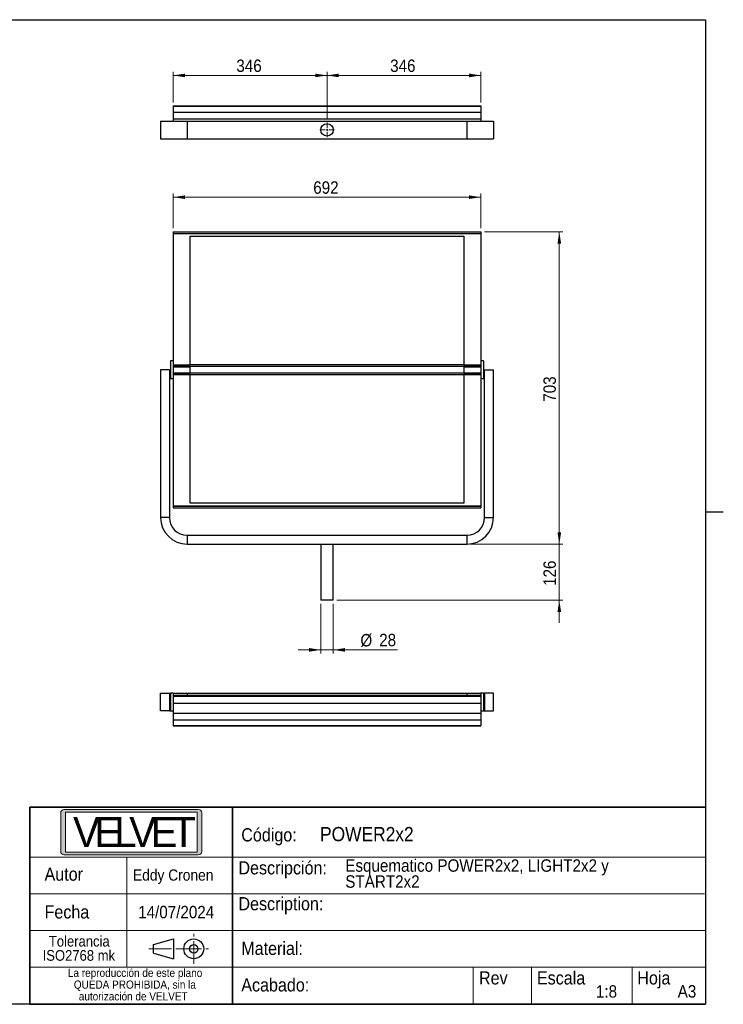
# Model space of a CAD drawing. Header units: millimetres. Extents: x 5 to 415, y 5 to 292.
# Tile 3 of 3: x 217 to 415, y 10 to 287. Entities that reach past the tile are written whole.
import ezdxf

# ---------------------------------------------------------------- set-up
doc = ezdxf.new("R2010")
doc.units = ezdxf.units.MM
doc.linetypes.add('SLD-Centrada-simple', pattern=[10.16, 6.35, -1.27, 1.27, -1.27])
doc.linetypes.add('SLD-Continua', pattern=[0])
doc.styles.add('SLDTEXTSTYLE0', font='GOTHIC.TTF', dxfattribs={"width": 0.913})
doc.styles.add('SLDTEXTSTYLE1', font='Bauhaus Hv BT')
doc.dimstyles.new('SLDDIMSTYLE0', dxfattribs={"dimtxt": 3.5, "dimasz": 3.302, "dimexe": 0, "dimexo": 0.0625, "dimgap": 0.875, "dimtad": 1, "dimdec": 0, "dimlfac": 8, "dimrnd": 1e-09, "dimzin": 12, "dimdsep": 46, "dimtxsty": 'SLDTEXTSTYLE0', "dimsah": 1, "dimcen": 0.09, "dimadec": 0, "dimazin": 3, "dimtfac": 1, "dimtdec": 0, "dimtofl": 0, "dimtmove": 0, "dimatfit": 3, "dimfxl": 1, "dimfrac": 2, "dimtolj": 1, "dimtzin": 12, "dimarcsym": 0})
doc.dimstyles.new('SLDDIMSTYLE1', dxfattribs={"dimtxt": 3.5, "dimasz": 3.302, "dimexe": 0, "dimexo": 0.0625, "dimgap": 0.875, "dimtad": 1, "dimlfac": 8, "dimrnd": 1e-09, "dimzin": 12, "dimdsep": 46, "dimtxsty": 'SLDTEXTSTYLE0', "dimsah": 1, "dimcen": 0.09, "dimadec": 0, "dimazin": 3, "dimtfac": 1, "dimtmove": 0, "dimatfit": 0, "dimfxl": 1, "dimfrac": 2, "dimtolj": 1, "dimtzin": 12, "dimarcsym": 0})
doc.dimstyles.new('SLDDIMSTYLE2', dxfattribs={"dimtxt": 3.5, "dimasz": 3.302, "dimexe": 0, "dimexo": 0.0625, "dimgap": 0.875, "dimtad": 1, "dimlfac": 8, "dimrnd": 1e-09, "dimzin": 12, "dimdsep": 46, "dimtxsty": 'SLDTEXTSTYLE0', "dimsah": 1, "dimcen": 0.09, "dimadec": 0, "dimazin": 3, "dimtfac": 1, "dimtofl": 0, "dimtmove": 0, "dimatfit": 3, "dimfxl": 1, "dimfrac": 2, "dimtolj": 1, "dimtzin": 12, "dimarcsym": 0})

# ---------------------------------------------------------------- blocks, each defined once
blk = doc.blocks.new('_D_2')
at = {"color": 7, "linetype": 'SLD-Continua', "lineweight": 0}
for p, q in [((301.83, 122.71), (301.83, 108.71)), ((305.33, 122.71), (305.33, 108.71)), ((301.83, 109.71), (295.48, 109.71)), ((301.83, 109.71), (305.33, 109.71)), ((305.33, 109.71), (323.42, 109.71))]:
    blk.add_line(p, q, dxfattribs=at)
at = {"color": 7, "linetype": 'SLD-Continua', "lineweight": 18}
for points in [[(301.83, 109.71), (298.53, 110.22), (298.53, 109.2)], [(305.33, 109.71), (308.63, 109.2), (308.63, 110.22)]]:
    blk.add_solid(points, dxfattribs=at)
at = {"color": 7, "linetype": 'SLD-Continua', "lineweight": 18, "char_height": 3.5, "attachment_point": 1, "style": 'SLDTEXTSTYLE0'}
for s, insert in [('%%c', (312.97, 114.18)), ('28', (318.25, 114.23))]:
    blk.add_mtext(s, dxfattribs=dict(at, insert=insert))
blk = doc.blocks.new('_D_3')
at = {"color": 7, "linetype": 'SLD-Continua', "lineweight": 0}
for p, q in [((368.89, 139.46), (368.89, 145.81)), ((343.89, 139.46), (369.89, 139.46)), ((368.89, 123.71), (368.89, 139.46)), ((306.33, 123.71), (369.89, 123.71)), ((368.89, 123.71), (368.89, 117.36))]:
    blk.add_line(p, q, dxfattribs=at)
at = {"color": 7, "linetype": 'SLD-Continua', "lineweight": 18}
for points in [[(368.89, 139.46), (369.4, 142.76), (368.38, 142.76)], [(368.89, 123.71), (368.38, 120.41), (369.4, 120.41)]]:
    blk.add_solid(points, dxfattribs=at)
at = {"color": 7, "linetype": 'SLD-Continua', "lineweight": 18, "insert": (364.42, 127.71), "char_height": 3.5, "attachment_point": 1, "rotation": 90, "style": 'SLDTEXTSTYLE0'}
blk.add_mtext('126', dxfattribs=at)
blk = doc.blocks.new('_D_4')
at = {"color": 7, "linetype": 'SLD-Continua', "lineweight": 0}
for p, q in [((260.33, 228.34), (260.33, 238.06)), ((260.33, 237.06), (346.83, 237.06)), ((346.83, 228.34), (346.83, 238.06))]:
    blk.add_line(p, q, dxfattribs=at)
at = {"color": 7, "linetype": 'SLD-Continua', "lineweight": 18}
for points in [[(260.33, 237.06), (263.63, 236.56), (263.63, 237.57)], [(346.83, 237.06), (343.53, 237.57), (343.53, 236.56)]]:
    blk.add_solid(points, dxfattribs=at)
at = {"color": 7, "linetype": 'SLD-Continua', "lineweight": 18, "insert": (299.7, 241.53), "char_height": 3.5, "attachment_point": 1, "style": 'SLDTEXTSTYLE0'}
blk.add_mtext('692', dxfattribs=at)
blk = doc.blocks.new('_D_5')
at = {"color": 7, "linetype": 'SLD-Continua', "lineweight": 0}
for p, q in [((347.83, 227.34), (369.89, 227.34)), ((368.89, 227.34), (368.89, 139.46)), ((343.89, 139.46), (369.89, 139.46))]:
    blk.add_line(p, q, dxfattribs=at)
at = {"color": 7, "linetype": 'SLD-Continua', "lineweight": 18}
for points in [[(368.89, 227.34), (368.38, 224.03), (369.4, 224.03)], [(368.89, 139.46), (369.4, 142.76), (368.38, 142.76)]]:
    blk.add_solid(points, dxfattribs=at)
at = {"color": 7, "linetype": 'SLD-Continua', "lineweight": 18, "insert": (364.42, 179.52), "char_height": 3.5, "attachment_point": 1, "rotation": 90, "style": 'SLDTEXTSTYLE0'}
blk.add_mtext('703', dxfattribs=at)
blk = doc.blocks.new('_D_6')
at = {"color": 7, "linetype": 'SLD-Continua', "lineweight": 0}
for p, q in [((260.33, 263.74), (260.33, 272.32)), ((303.58, 259.05), (303.58, 272.32)), ((260.33, 271.32), (303.58, 271.32))]:
    blk.add_line(p, q, dxfattribs=at)
at = {"color": 7, "linetype": 'SLD-Continua', "lineweight": 18}
for points in [[(260.33, 271.32), (263.63, 270.81), (263.63, 271.83)], [(303.58, 271.32), (300.28, 271.83), (300.28, 270.81)]]:
    blk.add_solid(points, dxfattribs=at)
at = {"color": 7, "linetype": 'SLD-Continua', "lineweight": 18, "insert": (278.08, 275.79), "char_height": 3.5, "attachment_point": 1, "style": 'SLDTEXTSTYLE0'}
blk.add_mtext('346', dxfattribs=at)
blk = doc.blocks.new('_D_7')
at = {"color": 7, "linetype": 'SLD-Continua', "lineweight": 0}
for p, q in [((303.58, 259.05), (303.58, 272.32)), ((346.83, 263.74), (346.83, 272.32)), ((346.83, 271.32), (303.58, 271.32))]:
    blk.add_line(p, q, dxfattribs=at)
at = {"color": 7, "linetype": 'SLD-Continua', "lineweight": 18}
for points in [[(303.58, 271.32), (306.88, 270.81), (306.88, 271.83)], [(346.83, 271.32), (343.53, 271.83), (343.53, 270.81)]]:
    blk.add_solid(points, dxfattribs=at)
at = {"color": 7, "linetype": 'SLD-Continua', "lineweight": 18, "insert": (321.33, 275.79), "char_height": 3.5, "attachment_point": 1, "style": 'SLDTEXTSTYLE0'}
blk.add_mtext('346', dxfattribs=at)
blk = doc.blocks.new('SW_CENTERMARKSYMBOL_1')
at = {"color": 0, "linetype": 'SLD-Continua', "lineweight": 18}
for p, q in [((-0.625, 0), (-2.0625, 0)), ((0, 0), (-0.3125, 0)), ((0, 0.625), (0, 2.0625)), ((0, 0), (0, 0.3125)), ((0, 0), (0, -0.3125)), ((0, 0), (0.3125, 0)), ((0.625, 0), (2.0625, 0)), ((0, -0.625), (0, -2.0625))]:
    blk.add_line(p, q, dxfattribs=at)

msp = doc.modelspace()

# ---------------------------------------------------------------- hatches: boundary and pattern name
at = {"linetype": 'Continuous'}
h = msp.add_hatch(color=7, dxfattribs=at)
edge = h.paths.add_edge_path(flags=0)
edge.add_arc((229.6914, 53.0297), 1, 180, 270, ccw=False)
edge.add_line((228.6914, 53.0297), (228.6914, 63.8287))
edge.add_arc((229.6914, 63.8287), 1, 90, 180, ccw=False)
edge.add_line((229.6914, 64.8287), (267.38, 64.8287))
edge.add_arc((267.38, 63.8287), 1, 0, 90, ccw=False)
edge.add_line((268.38, 63.8287), (268.38, 53.0297))
edge.add_arc((267.38, 53.0297), 1, 270, 360, ccw=False)
edge.add_line((267.38, 52.0297), (229.6914, 52.0297))
h.paths.add_polyline_path([(267.041, 52.798), (267.041, 64.0688), (230.0416, 64.0688), (230.0416, 52.798)], flags=0)

# ---------------------------------------------------------------- linework, layer by layer
at = {"color": 7, "linetype": 'SLD-Continua', "lineweight": 25}
for p, q in [((10, 287), (410, 287)), ((410, 287), (410, 10)), ((260.3299, 262.7387), (346.8299, 262.7387)), ((260.3299, 262.7387), (260.3299, 262.6462)), ((260.3299, 262.6462), (346.8299, 262.6462)), ((260.3299, 262.6462), (260.3299, 261.0226)), ((260.3299, 261.0226), (346.8299, 261.0226)), ((260.3299, 261.0226), (260.3299, 259.1346)), ((346.8299, 262.7387), (346.8299, 262.6462)), ((346.8299, 262.6462), (346.8299, 261.0226)), ((346.8299, 261.0226), (346.8299, 259.1346)), ((256.7683, 258.4887), (256.7683, 253.4887)), ((260.3299, 259.1346), (346.8299, 259.1346)), ((260.3299, 259.1346), (260.3299, 258.4876)), ((264.2674, 258.4887), (264.2674, 253.4887)), ((264.2674, 258.4887), (342.8924, 258.4887)), ((342.8924, 258.4887), (342.8924, 253.4887)), ((346.8299, 259.1346), (346.8299, 258.4876)), ((350.3915, 258.4887), (350.3915, 253.4887)), ((259.5799, 253.4887), (259.5799, 253.4876)), ((259.5799, 253.4876), (260.3299, 253.4876)), ((260.3299, 253.4887), (260.3299, 253.4876)), ((264.2674, 253.4887), (342.8924, 253.4887)), ((346.8299, 253.4887), (346.8299, 253.4876)), ((346.8299, 253.4876), (347.5799, 253.4876)), ((347.5799, 253.4887), (347.5799, 253.4876)), ((260.3299, 227.3361), (346.8299, 227.3361)), ((260.3299, 227.3361), (260.3299, 226.8719)), ((346.8299, 227.3361), (346.8299, 226.8719)), ((260.3299, 226.8719), (346.8299, 226.8719)), ((260.3299, 226.8719), (260.3299, 226.8075)), ((260.3299, 226.8075), (346.8299, 226.8075)), ((260.3299, 226.8075), (260.3299, 189.8677)), ((265.0799, 226.0861), (342.0799, 226.0861)), ((265.0799, 189.8677), (265.0799, 226.0861)), ((342.0799, 226.0861), (342.0799, 189.8677)), ((346.8299, 226.8719), (346.8299, 226.8075)), ((346.8299, 226.8075), (346.8299, 189.8677)), ((259.2683, 188.5223), (256.7683, 188.5223)), ((256.7683, 188.5223), (256.7683, 146.9589)), ((259.2683, 188.5223), (259.2683, 146.9589)), ((260.3299, 191.0223), (259.5799, 191.0223)), ((259.5799, 191.0223), (259.5799, 186.0223)), ((260.3299, 189.8677), (265.0799, 189.8677)), ((260.3299, 189.8677), (260.3299, 189.4987)), ((260.3299, 189.4987), (265.0799, 189.4987)), ((260.3299, 189.4987), (260.3299, 189.3737)), ((260.3299, 189.3737), (265.0799, 189.3737)), ((260.3299, 189.3737), (260.3299, 187.6713)), ((342.0799, 189.8677), (265.0799, 189.8677)), ((265.0799, 189.3737), (265.0799, 189.4987)), ((265.0799, 189.4987), (342.0799, 189.4987)), ((265.0799, 187.6713), (265.0799, 189.3737)), ((342.0799, 189.8677), (346.8299, 189.8677)), ((342.0799, 189.4987), (346.8299, 189.4987)), ((342.0799, 189.4987), (342.0799, 189.3737)), ((342.0799, 189.3737), (342.0799, 187.6713)), ((342.0799, 189.3737), (346.8299, 189.3737)), ((347.5799, 191.0223), (346.8299, 191.0223)), ((346.8299, 189.8677), (346.8299, 189.4987)), ((346.8299, 189.4987), (346.8299, 189.3737)), ((346.8299, 189.3737), (346.8299, 187.6713)), ((347.5799, 191.0223), (347.5799, 186.0223)), ((347.8915, 146.9589), (347.8915, 188.5223)), ((347.8915, 188.5223), (350.3915, 188.5223)), ((350.3915, 146.9589), (350.3915, 188.5223)), ((259.5799, 186.0223), (260.3299, 186.0223)), ((260.3299, 187.6713), (265.0799, 187.6713)), ((260.3299, 187.6713), (260.3299, 187.5463)), ((260.3299, 187.5463), (265.0799, 187.5463)), ((260.3299, 187.5463), (260.3299, 187.1773)), ((260.3299, 187.1773), (265.0799, 187.1773)), ((260.3299, 187.1773), (260.3299, 150.2375)), ((265.0799, 187.5463), (265.0799, 187.6713)), ((342.0799, 187.5463), (265.0799, 187.5463)), ((265.0799, 150.9589), (265.0799, 187.1773)), ((265.0799, 187.1773), (342.0799, 187.1773)), ((342.0799, 187.6713), (346.8299, 187.6713)), ((342.0799, 187.6713), (342.0799, 187.5463)), ((342.0799, 187.5463), (346.8299, 187.5463)), ((342.0799, 187.1773), (342.0799, 150.9589)), ((342.0799, 187.1773), (346.8299, 187.1773)), ((346.8299, 187.6713), (346.8299, 187.5463)), ((346.8299, 187.5463), (346.8299, 187.1773)), ((346.8299, 187.1773), (346.8299, 150.2375)), ((346.8299, 186.0223), (347.5799, 186.0223)), ((260.3299, 150.2375), (346.8299, 150.2375)), ((260.3299, 150.2375), (260.3299, 150.1731)), ((260.3299, 150.1731), (346.8299, 150.1731)), ((260.3299, 150.1731), (260.3299, 149.7089)), ((260.3299, 149.7089), (346.8299, 149.7089)), ((342.0799, 150.9589), (265.0799, 150.9589)), ((346.8299, 150.2375), (346.8299, 150.1731)), ((346.8299, 150.1731), (346.8299, 149.7089)), ((259.2683, 146.9589), (256.7683, 146.9589)), ((347.8915, 146.9589), (350.3915, 146.9589)), ((415.001, 148.5), (409.999, 148.5)), ((264.2674, 141.9598), (264.2674, 139.4598)), ((264.2674, 141.9598), (342.8924, 141.9598)), ((342.8924, 141.9598), (342.8924, 139.4598)), ((264.2674, 139.4598), (342.8924, 139.4598)), ((301.8299, 139.4598), (301.8299, 123.7098)), ((305.3299, 123.7098), (305.3299, 139.4598)), ((305.3299, 123.7098), (301.8299, 123.7098)), ((256.7683, 92.5509), (256.7683, 97.5509)), ((256.7683, 97.5509), (259.2683, 97.5509)), ((259.2683, 97.5509), (259.2683, 92.5509)), ((259.2683, 97.5509), (259.5799, 97.5509)), ((260.3299, 97.552), (259.5799, 97.552)), ((259.5799, 97.552), (259.5799, 92.552)), ((260.3299, 97.552), (260.3299, 96.9314)), ((260.3299, 97.5509), (264.2674, 97.5509)), ((264.2674, 97.5509), (342.8924, 97.5509)), ((264.2674, 97.5509), (264.2674, 96.9314)), ((342.8924, 97.5509), (346.8299, 97.5509)), ((342.8924, 97.5509), (342.8924, 96.9314)), ((347.5799, 97.552), (346.8299, 97.552)), ((346.8299, 97.552), (346.8299, 96.9314)), ((347.5799, 97.552), (347.5799, 92.552)), ((347.5799, 97.5509), (347.8915, 97.5509)), ((347.8915, 97.5509), (347.8915, 92.5509)), ((350.3915, 97.5509), (347.8915, 97.5509)), ((350.3915, 92.5509), (350.3915, 97.5509)), ((260.3299, 96.9314), (346.8299, 96.9314)), ((260.3299, 96.9314), (260.3299, 96.6681)), ((346.8299, 96.6681), (260.3299, 96.6681)), ((260.3299, 96.6681), (260.3299, 96.662)), ((260.3299, 96.662), (346.8299, 96.662)), ((260.3299, 96.662), (260.3299, 94.6856)), ((260.3299, 94.6856), (346.8299, 94.6856)), ((260.3299, 94.6856), (260.3299, 91.905)), ((346.8299, 96.9314), (346.8299, 96.6681)), ((346.8299, 96.6681), (346.8299, 96.662)), ((346.8299, 96.662), (346.8299, 94.6856)), ((346.8299, 94.6856), (346.8299, 91.905)), ((259.2683, 92.5509), (256.7683, 92.5509)), ((259.2683, 92.5509), (260.3379, 92.5509)), ((259.5799, 92.552), (260.3299, 92.552)), ((260.3299, 91.905), (346.8299, 91.905)), ((260.3299, 91.905), (260.3299, 90.017)), ((346.8299, 92.552), (347.5799, 92.552)), ((346.8299, 92.5509), (347.8915, 92.5509)), ((346.8299, 91.905), (346.8299, 90.017)), ((347.8915, 92.5509), (350.3915, 92.5509)), ((260.3299, 90.017), (346.8299, 90.017)), ((260.3299, 90.017), (260.3299, 88.3934)), ((346.8299, 90.017), (346.8299, 88.3934)), ((260.3299, 88.3934), (346.8299, 88.3934)), ((260.3299, 88.3934), (260.3299, 88.3009)), ((260.3299, 88.3009), (346.8299, 88.3009)), ((346.8299, 88.3934), (346.8299, 88.3009)), ((254.8244, 26.7881), (260.4387, 28.3922)), ((260.4387, 28.3922), (260.4386, 22.8087)), ((254.8244, 24.4128), (254.8244, 26.7881)), ((254.8244, 24.4128), (260.4386, 22.8087)), ((410, 10), (10, 10))]:
    msp.add_line(p, q, dxfattribs=at)
at = {"color": 7, "linetype": 'SLD-Continua', "lineweight": 35}
for p, q in [((220, 65.4299), (410, 65.4299)), ((220, 65.4299), (220, 10.0998)), ((277.0106, 65.4299), (277.0106, 10.0998)), ((410, 10), (220, 10))]:
    msp.add_line(p, q, dxfattribs=at)
at = {"color": 7, "linetype": 'SLD-Continua', "lineweight": 18}
for p, q in [((228.6914, 63.8287), (228.6914, 53.0297)), ((229.6914, 64.8287), (267.38, 64.8287)), ((230.0416, 64.0688), (267.041, 64.0688)), ((230.0416, 64.0688), (230.0416, 52.798)), ((267.041, 64.0688), (267.041, 52.798)), ((268.38, 63.8287), (268.38, 53.0297)), ((230.0416, 52.798), (267.041, 52.798)), ((220, 51.4299), (410, 51.4299)), ((229.6914, 52.0297), (267.38, 52.0297)), ((247.3192, 51.4299), (247.3192, 20.4374)), ((220, 41.0974), (280.9161, 41.0974)), ((280.9161, 41.0974), (409.7372, 41.0974)), ((220, 30.7674), (277.0106, 30.7674)), ((277.0106, 30.7674), (410, 30.7674)), ((220, 20.4374), (410, 20.4374)), ((344.6842, 20.4374), (344.6842, 10)), ((361.0293, 20.4374), (361.0293, 10.0998)), ((389.3883, 20.4374), (389.3883, 10.0998))]:
    msp.add_line(p, q, dxfattribs=at)
at = {"color": 7, "linetype": 'SLD-Centrada-simple', "lineweight": 18}
for p, q in [((266.103, 21.4128), (266.103, 29.7881)), ((253.4593, 25.6004), (261.8346, 25.6004)), ((261.9153, 25.6004), (270.2906, 25.6004))]:
    msp.add_line(p, q, dxfattribs=at)
at = {"color": 7, "linetype": 'SLD-Continua', "lineweight": 25, "flags": 128}
for points in [[(256.7683, 258.4887), (256.7914, 258.4887), (256.8606, 258.4887), (256.9755, 258.4887), (257.1353, 258.4887), (257.3391, 258.4887), (257.5856, 258.4887), (257.8734, 258.4887), (258.2005, 258.4887), (258.565, 258.4887), (258.9647, 258.4887), (259.3971, 258.4887), (259.8595, 258.4887), (260.3491, 258.4887), (260.8629, 258.4887), (261.3976, 258.4887), (261.95, 258.4887), (262.5168, 258.4887), (263.0943, 258.4887), (263.679, 258.4887), (264.2674, 258.4887)], [(342.8924, 258.4887), (343.4808, 258.4887), (344.0655, 258.4887), (344.643, 258.4887), (345.2098, 258.4887), (345.7622, 258.4887), (346.2969, 258.4887), (346.8107, 258.4887), (347.3003, 258.4887), (347.7627, 258.4887), (348.1951, 258.4887), (348.5948, 258.4887), (348.9593, 258.4887), (349.2864, 258.4887), (349.5742, 258.4887), (349.8207, 258.4887), (350.0245, 258.4887), (350.1843, 258.4887), (350.2992, 258.4887), (350.3684, 258.4887), (350.3915, 258.4887)], [(256.7683, 253.4887), (256.7914, 253.4887), (256.8606, 253.4887), (256.9755, 253.4887), (257.1353, 253.4887), (257.3391, 253.4887), (257.5856, 253.4887), (257.8734, 253.4887), (258.2005, 253.4887), (258.565, 253.4887), (258.9647, 253.4887), (259.3971, 253.4887), (259.8595, 253.4887), (260.3491, 253.4887), (260.8629, 253.4887), (261.3976, 253.4887), (261.95, 253.4887), (262.5168, 253.4887), (263.0943, 253.4887), (263.679, 253.4887), (264.2674, 253.4887)], [(342.8924, 253.4887), (343.4808, 253.4887), (344.0655, 253.4887), (344.643, 253.4887), (345.2098, 253.4887), (345.7622, 253.4887), (346.2969, 253.4887), (346.8107, 253.4887), (347.3003, 253.4887), (347.7627, 253.4887), (348.1951, 253.4887), (348.5948, 253.4887), (348.9593, 253.4887), (349.2864, 253.4887), (349.5742, 253.4887), (349.8207, 253.4887), (350.0245, 253.4887), (350.1843, 253.4887), (350.2992, 253.4887), (350.3684, 253.4887), (350.3915, 253.4887)]]:
    msp.add_lwpolyline(points, dxfattribs=at)
at = {"color": 7, "linetype": 'SLD-Continua', "lineweight": 25}
for centre, radius in [((303.5799, 255.9887), 1.75), ((266.103, 25.6004), 2.7918), ((266.103, 25.6004), 1.1965)]:
    msp.add_circle(centre, radius, dxfattribs=at)
for centre, radius, start, end in [((264.2674, 146.9589), 7.4991, 180, 270), ((264.2674, 146.9589), 4.9991, 180, 270), ((342.8924, 146.9589), 7.4991, 270, 0), ((342.8924, 146.9589), 4.9991, 270, 0)]:
    msp.add_arc(centre, radius, start, end, dxfattribs=at)
at = {"color": 7, "linetype": 'SLD-Continua', "lineweight": 18}
for centre, start, end in [((229.6914, 63.8287), 90, 180), ((267.38, 63.8287), 0, 90), ((229.6914, 53.0297), 180, 270), ((267.38, 53.0297), 270, 0)]:
    msp.add_arc(centre, 1, start, end, dxfattribs=at)

# ---------------------------------------------------------------- block references
at = {"color": 7, "linetype": 'Continuous', "lineweight": 0}
msp.add_blockref('SW_CENTERMARKSYMBOL_1', (303.5799, 255.9887), dxfattribs=at)

# ---------------------------------------------------------------- texts
for s, insert, char_height, attachment_point, style in [('V', (232.1583, 62.6895), 8.4667, 1, 'SLDTEXTSTYLE1'), ('E', (238.1799, 62.6895), 8.4667, 1, 'SLDTEXTSTYLE1'), ('L', (243.7516, 62.6895), 8.4667, 1, 'SLDTEXTSTYLE1'), ('V', (247.9607, 62.693), 8.4667, 1, 'SLDTEXTSTYLE1'), ('E', (253.9748, 62.693), 8.4667, 1, 'SLDTEXTSTYLE1'), ('T', (259.815, 62.693), 8.4667, 1, 'SLDTEXTSTYLE1'), ('Código:', (279.4678, 59.5274), 3.70417, 1, 'SLDTEXTSTYLE0'), ('POWER2x2', (301.6147, 59.8848), 4, 1, 'SLDTEXTSTYLE0'), ('Descripción:', (278.67, 50.2506), 3.704167, 1, 'SLDTEXTSTYLE0'), ('Esquematico POWER2x2, LIGHT2x2 y ', (308.7173, 50.7927), 3.5, 1, 'SLDTEXTSTYLE0'), ('Autor', (224.1534, 48.4778), 3.70417, 1, 'SLDTEXTSTYLE0'), ('Eddy Cronen', (249.0143, 47.9577), 3.175, 1, 'SLDTEXTSTYLE0'), ('START2x2', (308.7173, 46.2927), 3.5, 1, 'SLDTEXTSTYLE0'), ('Description:', (278.67, 40.1547), 3.704167, 1, 'SLDTEXTSTYLE0'), ('Fecha', (224.1534, 37.8459), 3.70417, 1, 'SLDTEXTSTYLE0'), ('14/07/2024', (261.1624, 37.6966), 3.5, 2, 'SLDTEXTSTYLE0'), ('Tolerancia', (233.9157, 29.2523), 3, 2, 'SLDTEXTSTYLE0'), ('Material:', (279.4678, 27.5987), 3.70417, 1, 'SLDTEXTSTYLE0'), ('ISO2768 mk', (233.7941, 25.2523), 3, 2, 'SLDTEXTSTYLE0'), ('La reproducción de este plano ', (249.6166, 19.9945), 2.3, 2, 'SLDTEXTSTYLE0'), ('Escala', (362.5991, 19.2778), 3.70417, 1, 'SLDTEXTSTYLE0'), ('Hoja', (390.8273, 19.2778), 3.70417, 1, 'SLDTEXTSTYLE0'), ('QUEDA PROHIBIDA, sin la ', (249.5489, 16.6945), 2.3, 2, 'SLDTEXTSTYLE0'), ('Acabado:', (279.4678, 17.3098), 3.70417, 1, 'SLDTEXTSTYLE0'), ('Rev', (346.3154, 19.2778), 3.70417, 1, 'SLDTEXTSTYLE0'), ('1:8', (379.1878, 15.3745), 3.5, 1, 'SLDTEXTSTYLE0'), ('A3', (402.1782, 15.392), 3.5, 1, 'SLDTEXTSTYLE0'), ('autorización de VELVET', (249.0839, 13.3945), 2.3, 2, 'SLDTEXTSTYLE0')]:
    msp.add_mtext(s, dxfattribs=dict(at, insert=insert, char_height=char_height, attachment_point=attachment_point, style=style))

# ---------------------------------------------------------------- dimensions: what is measured, and where the dimension line sits
at = {"color": 7, "linetype": 'SLD-Continua', "lineweight": 18}
for base, p1, p2, picture, middle in [((303.5799, 271.3187), (260.3299, 262.7387), (303.5799, 258.0512), '_D_6', (281.9549, 271.3187)), ((303.5799, 271.3187), (346.8299, 262.7387), (303.5799, 258.0512), '_D_7', (325.2049, 271.3187)), ((346.8299, 237.0632), (260.3299, 227.3361), (346.8299, 227.3361), '_D_4', (303.5799, 237.0632))]:
    dim = msp.add_linear_dim(base=base, p1=p1, p2=p2, dimstyle='SLDDIMSTYLE2', dxfattribs=at)
    dim.commit()
    dim.dimension.update_dxf_attribs({"geometry": picture, "text_midpoint": middle, "dimtype": 160})
for p1, dimstyle, picture, middle in [((346.8299, 227.3361), 'SLDDIMSTYLE0', '_D_5', (368.8924, 183.398)), ((305.3299, 123.7098), 'SLDDIMSTYLE1', '_D_3', (368.8924, 131.5848))]:
    dim = msp.add_linear_dim(base=(368.8924, 139.4598), p1=p1, p2=(342.8924, 139.4598), angle=90, dimstyle=dimstyle, dxfattribs=at)
    dim.commit()
    dim.dimension.update_dxf_attribs({"geometry": picture, "text_midpoint": middle, "dimtype": 160})
dim = msp.add_linear_dim(base=(305.3299, 109.7098), p1=(301.8299, 123.7098), p2=(305.3299, 123.7098), text='%%c<>', dimstyle='SLDDIMSTYLE1', dxfattribs=at)
dim.commit()
dim.dimension.update_dxf_attribs({"geometry": '_D_2', "text_midpoint": (318.1983, 109.7098), "dimtype": 160})

doc.saveas('drawing.dxf')
